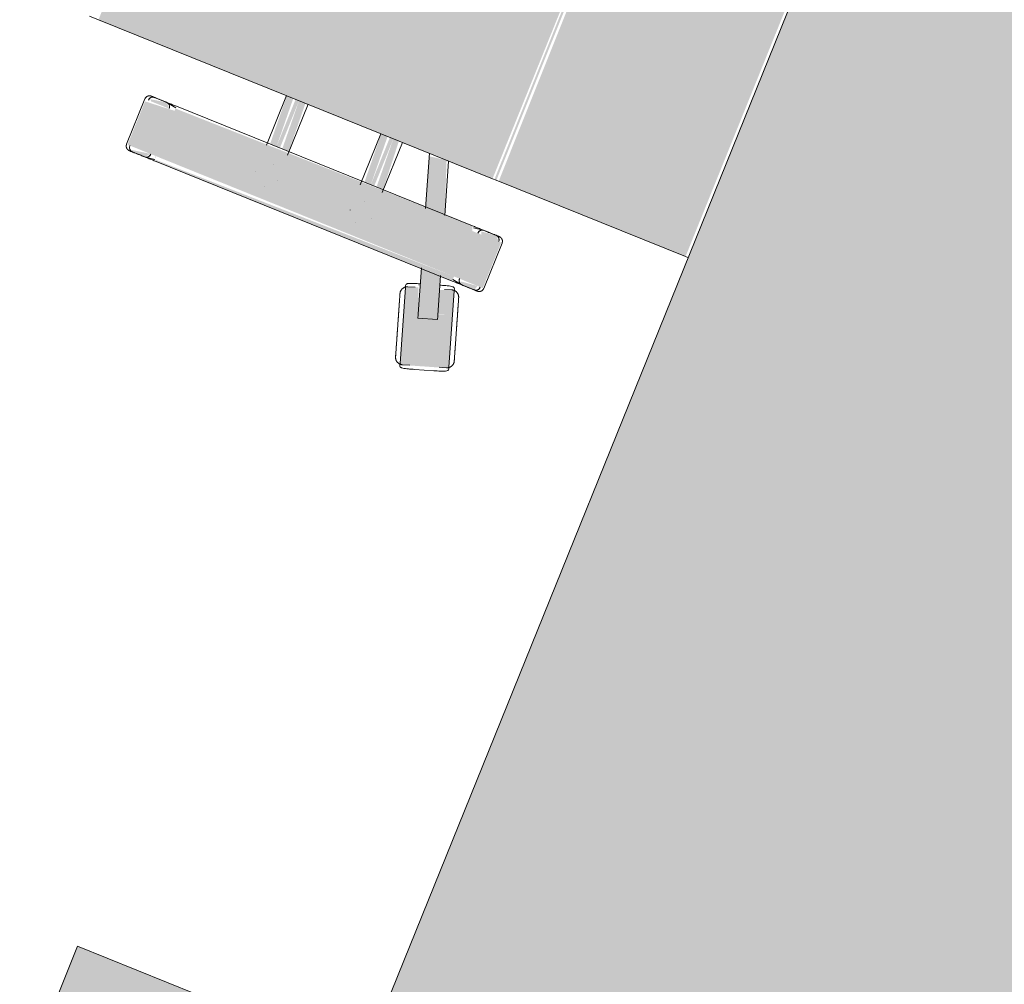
# Model space of a CAD drawing. Header units: millimetres. Extents: x -526411 to -400573, y 47353 to 130199.
# Tile 58 of 72: x -488543 to -487905, y 67045 to 67670. Entities that reach past the tile are written whole.
import ezdxf

# ---------------------------------------------------------------- set-up
doc = ezdxf.new("R2010")
doc.units = ezdxf.units.MM
doc.layers.add('I-FURN', color=30, linetype='Continuous', lineweight=18)

# ---------------------------------------------------------------- blocks, each defined once
blk = doc.blocks.new('80_KA_CE6_coupe werkplek 6P - 4 wp-2954123-3e Verdieping - Percelen telling LI')
at = {"layer": 'I-FURN'}
for points in [[(3402.58, -1902.36), (3502.58, -1902.36), (3502.58, 197.16), (3402.58, 197.16), (3402.58, -1376.64)], [(3502.58, -802.36), (5152.58, -802.36), (5152.58, -2.36), (3502.58, -2.36)]]:
    blk.add_hatch(color=122, dxfattribs=at).paths.add_polyline_path(points, flags=0)
for p, q in [((3502.58, 197.16), (3402.58, 197.16)), ((3502.58, -1902.36), (3502.58, 197.16)), ((5152.58, -2.36), (3502.58, -2.36))]:
    blk.add_line(p, q, dxfattribs=at)
blk = doc.blocks.new('82_3B_bureaustoel - directie vierkant - 82_3B_bureaustoel - directie vierkant-V47-3e Verdieping - Percelen telling LI')
at = {"layer": 'I-FURN'}
for points in [[(203.2, 238.17), (-203.2, 238.17), (-203.2, 106.04), (203.2, 107.69), (203.2, 197.67)], [(271.26, 124.06), (239.51, 124.06), (239.51, 104), (271.26, 104), (271.26, 120.38)], [(203.2, 106.04), (-203.2, 104.71), (-203.2, 103.38), (203.2, 104.71)], [(203.2, 103.38), (-203.2, 103.38), (-203.2, -171.84), (203.2, -171.84), (203.2, 90.61)], [(239.51, 104), (236.34, 102.72), (237.93, -104), (239.51, -104), (239.51, 27.71)], [(271.26, 104), (239.51, 104), (239.51, -104), (271.26, -104), (271.26, 40.53)], [(274.44, 104), (271.26, 104), (273.51, -104), (274.44, -102.72), (274.44, 102.95)], [(301.17, 104.53), (299.1, 103.86), (305.03, 92.65)], [(236.34, 40.26), (203.2, 38.03), (203.2, 34.13), (236.34, 35.77), (236.34, 40.22)], [(236.34, 34.13), (203.2, 34.13), (203.2, 31.75), (236.34, 31.75)], [(236.34, 31.75), (203.2, 30.11), (203.2, 25.62), (236.34, 27.34), (236.34, 30.2)], [(236.34, -25.62), (203.2, -27.26), (203.2, -31.75), (236.34, -30.11), (236.34, -25.67)], [(236.34, -31.75), (203.2, -31.75), (203.2, -34.13), (236.34, -34.13)], [(236.34, -34.13), (203.2, -35.77), (203.2, -40.26), (236.34, -38.62), (236.34, -35.68)], [(271.26, -104), (239.51, -104), (241, -124.06), (271.26, -124.06), (271.26, -108.21)], [(271.92, -104), (271.26, -104.33), (271.91, -104.07)]]:
    blk.add_hatch(color=122, dxfattribs=at).paths.add_polyline_path(points, flags=0)
h = blk.add_hatch(color=122, dxfattribs=at)
h.paths.add_polyline_path([(274.44, 119.44), (271.26, 120.38), (272.62, 109.06), (274.44, 110.74), (274.44, 117.98)], flags=0)
h.paths.add_polyline_path([(239.51, 122.36), (236.34, 119.1), (237.57, 109.56), (239.51, 110.35), (239.51, 120.38)], flags=0)
h = blk.add_hatch(color=122, dxfattribs=at)
h.paths.add_polyline_path([(294.86, 112.5), (279.21, 107.41), (282.86, 98.58), (298.44, 103.65)], flags=0)
h.paths.add_polyline_path([(327.63, 123.15), (294.86, 112.5), (302.36, 91.57), (286.45, 85.14), (289.73, 77.45), (337.44, 92.95)], flags=0)
h.paths.add_polyline_path([(285.28, 86.02), (284.81, 84.48), (285.69, 84.83)], flags=0)
h = blk.add_hatch(color=122, dxfattribs=at)
h.paths.add_polyline_path([(298.44, 103.65), (274.44, 95.85), (274.44, 82.49), (302.36, 91.57)], flags=0)
h.paths.add_polyline_path([(236.34, 83.47), (203.2, 71.28), (205.03, 59.94), (236.34, 70.11), (236.34, 74.67)], flags=0)
h = blk.add_hatch(color=122, dxfattribs=at)
h.paths.add_polyline_path([(274.44, -110.74), (271.26, -108.21), (273.42, -120.38), (274.44, -119.1), (274.44, -111.13)], flags=0)
h.paths.add_polyline_path([(239.51, -107.78), (236.34, -110.7), (238.42, -121.35), (239.51, -120.38), (239.51, -110.35)], flags=0)
for p, q in [((203.2, 239.71), (203.2, 238.17)), ((203.2, 238.17), (203.2, 106.04)), ((271.26, 124.72), (239.51, 124.72)), ((279.92, 107.64), (326.92, 122.92)), ((326.92, 122.92), (328.24, 123.34)), ((329.46, 117.06), (327.99, 121.59)), ((236.34, 119.44), (236.34, 110.7)), ((274.44, 110.74), (274.44, 119.44)), ((336.71, 102.73), (332.79, 114.81)), ((336.71, 102.73), (332.79, 114.81)), ((236.34, 111.36), (236.34, 110.7)), ((236.37, 110.29), (237.34, 104)), ((274.41, 110.32), (273.43, 104)), ((274.44, 110.74), (274.44, 111.4)), ((203.2, 106.04), (203.2, 103.38)), ((203.2, 103.38), (203.2, -171.84)), ((236.34, 104), (236.34, -104)), ((274.01, 95.71), (298.44, 103.65)), ((274.44, -104), (274.44, 104)), ((278.6, 107.21), (279.92, 107.64)), ((279.84, 105.95), (281.31, 101.42)), ((298.44, 103.65), (299.1, 103.86)), ((299.1, 103.86), (301.17, 104.53)), ((305.1, 92.46), (301.17, 104.53)), ((336.82, 94.42), (335.35, 98.95)), ((302.36, 91.57), (274.01, 82.36)), ((336.73, 92.72), (289.73, 77.45)), ((302.53, 91.62), (302.36, 91.57)), ((303.02, 91.78), (302.81, 91.71)), ((305.1, 92.45), (303.02, 91.78)), ((338.05, 93.15), (336.73, 92.72)), ((203.2, 72.7), (236.81, 83.62)), ((287.2, 83.3), (288.67, 78.77)), ((289.73, 77.45), (288.41, 77.02)), ((237.38, 70.45), (203.2, 59.35)), ((238.16, 40.48), (203.2, 40.48)), ((256.52, 40.48), (256.56, 40.48)), ((247.85, 31.77), (247.85, 31.75)), ((262.93, 31.77), (262.93, 31.81)), ((203.2, 25.4), (239, 25.4)), ((256.56, 25.4), (256.51, 25.4)), ((238.69, -25.4), (203.2, -25.4)), ((256.52, -25.4), (256.56, -25.4)), ((247.85, -31.77), (247.85, -31.81)), ((262.93, -31.77), (262.93, -31.75)), ((203.2, -40.48), (237.93, -40.48)), ((256.56, -40.48), (256.51, -40.48)), ((237.34, -104), (236.37, -110.29)), ((274.41, -110.32), (273.43, -104)), ((236.34, -110.7), (236.34, -119.44)), ((236.34, -110.7), (236.34, -111.36)), ((274.44, -119.44), (274.44, -110.74)), ((274.44, -111.4), (274.44, -110.74)), ((239.51, -124.72), (271.26, -124.72)), ((203.2, -171.84), (203.2, -178.18))]:
    blk.add_line(p, q, dxfattribs=at)
at = {"layer": 'I-FURN', "flags": 128}
for points in [[(236.34, 121.54), (236.34, 121.67), (236.35, 121.8), (236.36, 121.92), (236.38, 122.05), (236.4, 122.17), (236.43, 122.3), (236.46, 122.42), (236.5, 122.54), (236.54, 122.66), (236.59, 122.78), (236.64, 122.9), (236.7, 123.01), (236.76, 123.12), (236.82, 123.23), (236.89, 123.34), (236.97, 123.44), (237.05, 123.54), (237.13, 123.64), (237.21, 123.73), (237.3, 123.82), (237.39, 123.91), (237.49, 123.99), (237.59, 124.07), (237.69, 124.14), (237.8, 124.22), (237.91, 124.28), (238.02, 124.34), (238.13, 124.4), (238.25, 124.45), (238.36, 124.5), (238.48, 124.55), (238.6, 124.59), (238.73, 124.62), (238.85, 124.65), (238.97, 124.67), (239.1, 124.69), (239.23, 124.71), (239.35, 124.71), (239.48, 124.72), (239.51, 124.72)], [(236.34, 120.11), (236.34, 120.37), (236.34, 120.61), (236.34, 120.83), (236.34, 121.01), (236.34, 121.17), (236.34, 121.3), (236.34, 121.4), (236.34, 121.48), (236.34, 121.52), (236.34, 121.54)], [(236.34, 121.54), (236.34, 121.53), (236.34, 121.49), (236.34, 121.42), (236.34, 121.32), (236.34, 121.19), (236.34, 121.04), (236.34, 120.86), (236.34, 120.65), (236.34, 120.42), (236.34, 120.16), (236.34, 119.87), (236.34, 119.56), (236.34, 119.23), (236.34, 118.86), (236.34, 118.48), (236.34, 118.07), (236.34, 117.64), (236.34, 117.19), (236.34, 116.72), (236.34, 116.22), (236.34, 115.71), (236.34, 115.18), (236.34, 114.63), (236.34, 114.06), (236.34, 113.48), (236.34, 112.88), (236.34, 112.27), (236.34, 111.64), (236.34, 111.01), (236.34, 110.36), (236.34, 109.7), (236.34, 109.03), (236.34, 108.36), (236.34, 107.67), (236.34, 106.98), (236.34, 106.29), (236.34, 105.59), (236.34, 104.89), (236.34, 104.19), (236.34, 104)], [(271.26, 124.72), (271.39, 124.72), (271.52, 124.71), (271.64, 124.7), (271.77, 124.68), (271.89, 124.66), (272.02, 124.63), (272.14, 124.6), (272.26, 124.56), (272.38, 124.52), (272.5, 124.47), (272.62, 124.42), (272.73, 124.36), (272.84, 124.3), (272.95, 124.23), (273.06, 124.16), (273.16, 124.09), (273.26, 124.01), (273.36, 123.93), (273.45, 123.85), (273.54, 123.76), (273.63, 123.66), (273.71, 123.57), (273.79, 123.47), (273.86, 123.36), (273.94, 123.26), (274, 123.15), (274.06, 123.04), (274.12, 122.93), (274.17, 122.81), (274.22, 122.69), (274.27, 122.58), (274.31, 122.45), (274.34, 122.33), (274.37, 122.21), (274.39, 122.08), (274.41, 121.96), (274.43, 121.83), (274.43, 121.71), (274.44, 121.58), (274.44, 121.54)], [(274.44, 104), (274.44, 104.7), (274.44, 105.4), (274.44, 106.1), (274.44, 106.8), (274.44, 107.49), (274.44, 108.17), (274.44, 108.85), (274.44, 109.52), (274.44, 110.18), (274.44, 110.83), (274.44, 111.47), (274.44, 112.1), (274.44, 112.72), (274.44, 113.32), (274.44, 113.91), (274.44, 114.48), (274.44, 115.03), (274.44, 115.57), (274.44, 116.09), (274.44, 116.59), (274.44, 117.06), (274.44, 117.52), (274.44, 117.96), (274.44, 118.37), (274.44, 118.76), (274.44, 119.13), (274.44, 119.47), (274.44, 119.79), (274.44, 120.08), (274.44, 120.35), (274.44, 120.59), (274.44, 120.81), (274.44, 121), (274.44, 121.16), (274.44, 121.29), (274.44, 121.39), (274.44, 121.47), (274.44, 121.52), (274.44, 121.54)], [(274.44, 121.54), (274.44, 121.53), (274.44, 121.49), (274.44, 121.42), (274.44, 121.32), (274.44, 121.19), (274.44, 121.04), (274.44, 120.86), (274.44, 120.65), (274.44, 120.42), (274.44, 120.16), (274.44, 120.11)], [(302.44, 118.3), (303.22, 118.55), (304, 118.81), (304.78, 119.06), (305.56, 119.31), (306.33, 119.56), (307.09, 119.81), (307.84, 120.05), (308.59, 120.3), (309.33, 120.54), (310.05, 120.77), (310.77, 121), (311.47, 121.23), (312.15, 121.46), (312.82, 121.67), (313.48, 121.89), (314.11, 122.09), (314.73, 122.29), (315.33, 122.49), (315.91, 122.68), (316.46, 122.86), (317, 123.03), (317.51, 123.19), (317.99, 123.35), (318.45, 123.5), (318.89, 123.64), (319.3, 123.78), (319.68, 123.9), (320.04, 124.02), (320.36, 124.12), (320.66, 124.22), (320.93, 124.31), (321.17, 124.38), (321.38, 124.45), (321.56, 124.51), (321.7, 124.56), (321.82, 124.6), (321.91, 124.62), (321.96, 124.64), (321.99, 124.65)], [(321.99, 124.65), (321.97, 124.65), (321.93, 124.63), (321.85, 124.6), (321.74, 124.57), (321.6, 124.52), (321.43, 124.47), (321.23, 124.4), (321, 124.33), (320.74, 124.24), (320.45, 124.15), (320.13, 124.05), (319.78, 123.93), (319.4, 123.81), (319, 123.68), (318.57, 123.54), (318.12, 123.39), (317.64, 123.24), (317.14, 123.07), (316.61, 122.9), (316.06, 122.72), (315.49, 122.54), (314.9, 122.35), (314.28, 122.15), (313.65, 121.94), (313, 121.73), (312.34, 121.51), (311.65, 121.29), (310.96, 121.07), (310.25, 120.84), (309.52, 120.6), (308.79, 120.36), (308.05, 120.12), (307.29, 119.88), (306.53, 119.63), (305.76, 119.38), (304.99, 119.13), (304.21, 118.88), (303.43, 118.62), (302.65, 118.37), (302.44, 118.3)], [(321.99, 124.65), (322.17, 124.71), (322.35, 124.75), (322.54, 124.79), (322.73, 124.83), (322.92, 124.85), (323.11, 124.87), (323.3, 124.88), (323.49, 124.88), (323.68, 124.88), (323.87, 124.87), (324.06, 124.85), (324.25, 124.82), (324.43, 124.78), (324.62, 124.74), (324.8, 124.69), (324.98, 124.63), (325.16, 124.57), (325.34, 124.5), (325.51, 124.42), (325.68, 124.33), (325.85, 124.24), (326.01, 124.14), (326.17, 124.04), (326.33, 123.92), (326.48, 123.81), (326.62, 123.68), (326.76, 123.55), (326.9, 123.42), (327.02, 123.28), (327.15, 123.13), (327.27, 122.98), (327.38, 122.83), (327.48, 122.67), (327.58, 122.51), (327.67, 122.34), (327.76, 122.17), (327.84, 122), (327.91, 121.82), (327.97, 121.64), (327.99, 121.59)], [(302.44, 118.3), (301.66, 118.05), (300.88, 117.79), (300.1, 117.54), (299.33, 117.29), (298.56, 117.04), (297.8, 116.79), (297.04, 116.54), (296.29, 116.3), (295.56, 116.06), (294.83, 115.83), (294.12, 115.59), (293.42, 115.37), (292.73, 115.14), (292.06, 114.93), (291.41, 114.71), (290.77, 114.51), (290.15, 114.31), (289.55, 114.11), (288.98, 113.92), (288.42, 113.74), (287.89, 113.57), (287.38, 113.41), (286.89, 113.25), (286.43, 113.1), (286, 112.96), (285.59, 112.82), (285.2, 112.7), (284.85, 112.58), (284.52, 112.48), (284.22, 112.38), (283.96, 112.29), (283.72, 112.22), (283.51, 112.15), (283.33, 112.09), (283.18, 112.04), (283.06, 112), (282.98, 111.98), (282.92, 111.96), (282.9, 111.95)], [(282.9, 111.95), (282.91, 111.95), (282.96, 111.97), (283.04, 111.99), (283.15, 112.03), (283.29, 112.08), (283.46, 112.13), (283.66, 112.2), (283.89, 112.27), (284.15, 112.36), (284.44, 112.45), (284.76, 112.55), (285.11, 112.67), (285.48, 112.79), (285.88, 112.92), (286.31, 113.06), (286.76, 113.21), (287.24, 113.36), (287.75, 113.53), (288.27, 113.7), (288.82, 113.88), (289.4, 114.06), (289.99, 114.25), (290.6, 114.45), (291.23, 114.66), (291.88, 114.87), (292.55, 115.08), (293.23, 115.31), (293.93, 115.53), (294.64, 115.76), (295.36, 116), (296.09, 116.24), (296.84, 116.48), (297.59, 116.72), (298.35, 116.97), (299.12, 117.22), (299.89, 117.47), (300.67, 117.72), (301.45, 117.98), (302.23, 118.23), (302.44, 118.3)], [(279.84, 105.95), (279.78, 106.13), (279.74, 106.31), (279.7, 106.5), (279.66, 106.69), (279.64, 106.88), (279.62, 107.07), (279.61, 107.26), (279.61, 107.45), (279.61, 107.64), (279.62, 107.83), (279.64, 108.02), (279.67, 108.21), (279.71, 108.39), (279.75, 108.58), (279.8, 108.76), (279.86, 108.94), (279.92, 109.12), (279.99, 109.3), (280.07, 109.47), (280.16, 109.64), (280.25, 109.81), (280.35, 109.97), (280.45, 110.13), (280.56, 110.29), (280.68, 110.44), (280.81, 110.58), (280.94, 110.72), (281.07, 110.86), (281.21, 110.98), (281.36, 111.11), (281.51, 111.23), (281.66, 111.34), (281.82, 111.44), (281.98, 111.54), (282.15, 111.63), (282.32, 111.72), (282.49, 111.8), (282.67, 111.87), (282.85, 111.93), (282.9, 111.95)], [(336.82, 94.42), (336.87, 94.23), (336.92, 94.05), (336.96, 93.86), (337, 93.68), (337.02, 93.49), (337.04, 93.3), (337.05, 93.11), (337.05, 92.92), (337.05, 92.73), (337.03, 92.54), (337.01, 92.35), (336.99, 92.16), (336.95, 91.97), (336.91, 91.79), (336.86, 91.6), (336.8, 91.42), (336.74, 91.24), (336.67, 91.06), (336.59, 90.89), (336.5, 90.72), (336.41, 90.55), (336.31, 90.39), (336.2, 90.23), (336.09, 90.08), (335.98, 89.93), (335.85, 89.78), (335.72, 89.64), (335.59, 89.51), (335.45, 89.38), (335.3, 89.26), (335.15, 89.14), (335, 89.03), (334.84, 88.92), (334.68, 88.82), (334.51, 88.73), (334.34, 88.65), (334.17, 88.57), (333.99, 88.5), (333.81, 88.43), (333.76, 88.42)], [(333.76, 88.42), (333.75, 88.41), (333.7, 88.4), (333.62, 88.37), (333.51, 88.33), (333.37, 88.29), (333.2, 88.23), (333, 88.17), (332.77, 88.09), (332.51, 88.01), (332.22, 87.91), (331.9, 87.81), (331.55, 87.7), (331.18, 87.58), (330.78, 87.45), (330.35, 87.31), (329.89, 87.16), (329.41, 87), (328.91, 86.84), (328.38, 86.67), (327.83, 86.49), (327.26, 86.3), (326.67, 86.11), (326.06, 85.91), (325.43, 85.71), (324.78, 85.5), (324.11, 85.28), (323.43, 85.06), (322.73, 84.83), (322.02, 84.6), (321.3, 84.37), (320.56, 84.13), (319.82, 83.89), (319.07, 83.64), (318.31, 83.39), (317.54, 83.14), (316.77, 82.89), (315.99, 82.64), (315.21, 82.39), (314.43, 82.13), (314.22, 82.06)], [(314.22, 82.06), (315, 82.32), (315.78, 82.57), (316.56, 82.82), (317.33, 83.08), (318.1, 83.33), (318.86, 83.57), (319.62, 83.82), (320.36, 84.06), (321.1, 84.3), (321.83, 84.54), (322.54, 84.77), (323.24, 85), (323.93, 85.22), (324.6, 85.44), (325.25, 85.65), (325.89, 85.86), (326.51, 86.06), (327.1, 86.25), (327.68, 86.44), (328.24, 86.62), (328.77, 86.79), (329.28, 86.96), (329.77, 87.12), (330.23, 87.27), (330.66, 87.41), (331.07, 87.54), (331.45, 87.67), (331.81, 87.78), (332.14, 87.89), (332.43, 87.98), (332.7, 88.07), (332.94, 88.15), (333.15, 88.22), (333.33, 88.27), (333.48, 88.32), (333.59, 88.36), (333.68, 88.39), (333.74, 88.41), (333.76, 88.41)], [(294.67, 75.71), (294.49, 75.66), (294.3, 75.61), (294.12, 75.57), (293.93, 75.54), (293.74, 75.51), (293.55, 75.49), (293.36, 75.48), (293.17, 75.48), (292.98, 75.49), (292.79, 75.5), (292.6, 75.52), (292.41, 75.55), (292.23, 75.58), (292.04, 75.62), (291.86, 75.67), (291.67, 75.73), (291.49, 75.8), (291.32, 75.87), (291.14, 75.95), (290.97, 76.03), (290.81, 76.12), (290.65, 76.22), (290.49, 76.33), (290.33, 76.44), (290.18, 76.56), (290.04, 76.68), (289.9, 76.81), (289.76, 76.95), (289.63, 77.09), (289.51, 77.23), (289.39, 77.38), (289.28, 77.53), (289.18, 77.69), (289.08, 77.86), (288.99, 78.02), (288.9, 78.19), (288.82, 78.37), (288.75, 78.54), (288.69, 78.72), (288.67, 78.77)], [(314.22, 82.06), (313.43, 81.81), (312.65, 81.56), (311.88, 81.3), (311.1, 81.05), (310.33, 80.8), (309.57, 80.55), (308.81, 80.31), (308.07, 80.07), (307.33, 79.83), (306.6, 79.59), (305.89, 79.36), (305.19, 79.13), (304.5, 78.91), (303.83, 78.69), (303.18, 78.48), (302.54, 78.27), (301.93, 78.07), (301.33, 77.88), (300.75, 77.69), (300.19, 77.51), (299.66, 77.34), (299.15, 77.17), (298.67, 77.01), (298.2, 76.86), (297.77, 76.72), (297.36, 76.59), (296.98, 76.46), (296.62, 76.35), (296.3, 76.24), (296, 76.15), (295.73, 76.06), (295.49, 75.98), (295.28, 75.91), (295.1, 75.85), (294.95, 75.81), (294.84, 75.77), (294.75, 75.74), (294.7, 75.72), (294.67, 75.71)], [(294.67, 75.71), (294.69, 75.72), (294.73, 75.73), (294.81, 75.76), (294.92, 75.79), (295.06, 75.84), (295.23, 75.9), (295.43, 75.96), (295.66, 76.04), (295.92, 76.12), (296.21, 76.22), (296.53, 76.32), (296.88, 76.43), (297.25, 76.55), (297.66, 76.68), (298.08, 76.82), (298.54, 76.97), (299.02, 77.13), (299.52, 77.29), (300.05, 77.46), (300.6, 77.64), (301.17, 77.83), (301.76, 78.02), (302.37, 78.22), (303.01, 78.42), (303.66, 78.63), (304.32, 78.85), (305, 79.07), (305.7, 79.3), (306.41, 79.53), (307.13, 79.76), (307.87, 80), (308.61, 80.24), (309.37, 80.49), (310.13, 80.74), (310.89, 80.99), (311.67, 81.24), (312.44, 81.49), (313.22, 81.74), (314, 82), (314.22, 82.06)], [(236.34, -104), (236.34, -104.7), (236.34, -105.4), (236.34, -106.1), (236.34, -106.8), (236.34, -107.49), (236.34, -108.17), (236.34, -108.85), (236.34, -109.52), (236.34, -110.18), (236.34, -110.83), (236.34, -111.47), (236.34, -112.1), (236.34, -112.72), (236.34, -113.32), (236.34, -113.91), (236.34, -114.48), (236.34, -115.03), (236.34, -115.57), (236.34, -116.09), (236.34, -116.59), (236.34, -117.06), (236.34, -117.52), (236.34, -117.96), (236.34, -118.37), (236.34, -118.76), (236.34, -119.13), (236.34, -119.47), (236.34, -119.79), (236.34, -120.08), (236.34, -120.35), (236.34, -120.59), (236.34, -120.81), (236.34, -121), (236.34, -121.16), (236.34, -121.29), (236.34, -121.39), (236.34, -121.47), (236.34, -121.52), (236.34, -121.54)], [(274.44, -121.54), (274.44, -121.53), (274.44, -121.49), (274.44, -121.42), (274.44, -121.32), (274.44, -121.19), (274.44, -121.04), (274.44, -120.86), (274.44, -120.65), (274.44, -120.42), (274.44, -120.16), (274.44, -119.87), (274.44, -119.56), (274.44, -119.23), (274.44, -118.86), (274.44, -118.48), (274.44, -118.07), (274.44, -117.64), (274.44, -117.19), (274.44, -116.72), (274.44, -116.22), (274.44, -115.71), (274.44, -115.18), (274.44, -114.63), (274.44, -114.06), (274.44, -113.48), (274.44, -112.88), (274.44, -112.27), (274.44, -111.64), (274.44, -111.01), (274.44, -110.36), (274.44, -109.7), (274.44, -109.03), (274.44, -108.36), (274.44, -107.67), (274.44, -106.98), (274.44, -106.29), (274.44, -105.59), (274.44, -104.89), (274.44, -104.19), (274.44, -104)], [(236.34, -121.54), (236.34, -121.53), (236.34, -121.49), (236.34, -121.42), (236.34, -121.32), (236.34, -121.19), (236.34, -121.04), (236.34, -120.86), (236.34, -120.65), (236.34, -120.42), (236.34, -120.16), (236.34, -120.11)], [(274.44, -120.11), (274.44, -120.37), (274.44, -120.61), (274.44, -120.83), (274.44, -121.01), (274.44, -121.17), (274.44, -121.3), (274.44, -121.4), (274.44, -121.48), (274.44, -121.52), (274.44, -121.54)], [(239.51, -124.72), (239.39, -124.72), (239.26, -124.71), (239.13, -124.7), (239.01, -124.68), (238.88, -124.66), (238.76, -124.63), (238.64, -124.6), (238.52, -124.56), (238.4, -124.52), (238.28, -124.47), (238.16, -124.42), (238.05, -124.36), (237.94, -124.3), (237.83, -124.23), (237.72, -124.16), (237.62, -124.09), (237.52, -124.01), (237.42, -123.93), (237.33, -123.85), (237.24, -123.76), (237.15, -123.66), (237.07, -123.57), (236.99, -123.47), (236.91, -123.36), (236.84, -123.26), (236.78, -123.15), (236.71, -123.04), (236.66, -122.93), (236.6, -122.81), (236.55, -122.69), (236.51, -122.58), (236.47, -122.45), (236.44, -122.33), (236.41, -122.21), (236.39, -122.08), (236.37, -121.96), (236.35, -121.83), (236.34, -121.71), (236.34, -121.58), (236.34, -121.54)], [(274.44, -121.54), (274.44, -121.67), (274.43, -121.8), (274.42, -121.92), (274.4, -122.05), (274.38, -122.17), (274.35, -122.3), (274.32, -122.42), (274.28, -122.54), (274.24, -122.66), (274.19, -122.78), (274.14, -122.9), (274.08, -123.01), (274.02, -123.12), (273.95, -123.23), (273.88, -123.34), (273.81, -123.44), (273.73, -123.54), (273.65, -123.64), (273.57, -123.73), (273.48, -123.82), (273.38, -123.91), (273.29, -123.99), (273.19, -124.07), (273.08, -124.14), (272.98, -124.22), (272.87, -124.28), (272.76, -124.34), (272.65, -124.4), (272.53, -124.45), (272.41, -124.5), (272.3, -124.55), (272.17, -124.59), (272.05, -124.62), (271.93, -124.65), (271.8, -124.67), (271.68, -124.69), (271.55, -124.71), (271.43, -124.71), (271.3, -124.72), (271.26, -124.72)]]:
    blk.add_lwpolyline(points, dxfattribs=at)
at = {"layer": 'I-FURN'}
for centre, major_axis, ratio, start_param, end_param in [((239.51, 119.44), (-3.17, 0), 0.918218, 4.712389, 6.283185), ((239.51, 119.44), (-3.17, 0), 0.918252, 4.974188, 6.283185), ((271.26, 119.44), (-3.17, 0), 0.918218, 3.141593, 4.712389), ((271.26, 119.44), (3.17, 0), 0.918252, 0, 1.308997), ((239.51, 110.7), (-3.17, 0), 0.918218, 0, 1.570796), ((239.51, 110.7), (3.18, 0), 0.918252, 3.141593, 4.45059), ((271.22, 110.74), (-3.22, 0), 0.918252, 1.570796, 3.141593), ((271.22, 110.74), (3.22, 0), 0.918218, 4.727082, 6.283185), ((239.51, -110.7), (3.17, 0), 0.918218, 1.570796, 3.141593), ((239.51, -110.7), (3.17, 0), 0.918252, 1.832596, 3.141593), ((271.22, -110.74), (3.22, 0), 0.918218, 0, 1.570796), ((271.22, -110.74), (3.22, 0), 0.918252, 0, 1.308997), ((239.51, -119.44), (3.17, 0), 0.918218, 3.141593, 4.712389), ((239.51, -119.44), (3.17, 0), 0.918252, 3.141593, 4.45059), ((271.26, -119.44), (3.17, 0), 0.918218, 4.712389, 6.283185), ((271.26, -119.44), (3.18, 0), 0.918252, 4.974188, 6.283185)]:
    blk.add_ellipse(centre, major_axis=major_axis, ratio=ratio, start_param=start_param, end_param=end_param, dxfattribs=at)
for points, knots in [([(332.79, 114.81), (332.33, 116.2), (331.68, 118.23), (330.85, 120.54), (330.14, 122.17), (329.29, 123.33), (328.6, 123.46), (328.24, 123.34)], [0, 0, 0, 0, 0.285714, 0.428571, 0.571429, 0.785714, 1, 1, 1, 1]), ([(278.6, 107.21), (278.12, 107.06), (277.72, 106.46), (277.81, 104.9), (278.19, 103.16), (278.94, 100.71), (279.6, 98.68), (279.94, 97.64)], [0, 0, 0, 0, 0.285714, 0.428571, 0.571429, 0.785714, 1, 1, 1, 1]), ([(338.05, 93.15), (338.35, 93.26), (338.66, 93.54), (338.85, 94.13), (338.9, 94.86), (338.71, 96.18), (338.28, 97.8), (337.86, 99.17), (337.39, 100.64), (336.99, 101.86), (336.71, 102.73)], [0, 0, 0, 0, 0.166667, 0.25, 0.333333, 0.5, 0.666667, 0.75, 0.833333, 1, 1, 1, 1]), ([(283.87, 85.56), (284.15, 84.69), (284.54, 83.47), (285.03, 82), (285.49, 80.65), (286.09, 79.08), (286.72, 77.91), (287.19, 77.35), (287.69, 76.98), (288.11, 76.94), (288.41, 77.02)], [0, 0, 0, 0, 0.166667, 0.25, 0.333333, 0.5, 0.666667, 0.75, 0.833333, 1, 1, 1, 1])]:
    blk.add_open_spline(points, degree=3, knots=knots, dxfattribs=at)

msp = doc.modelspace()

# ---------------------------------------------------------------- block references
at = {"layer": 'I-FURN'}
for name, p, rotation in [('80_KA_CE6_coupe werkplek 6P - 4 wp-2954123-3e Verdieping - Percelen telling LI', (-489634.63, 63747.95), 68.00167584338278), ('82_3B_bureaustoel - directie vierkant - 82_3B_bureaustoel - directie vierkant-V47-3e Verdieping - Percelen telling LI', (-488256.42, 67793.85), 248.001675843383)]:
    msp.add_blockref(name, p, dxfattribs=dict(at, rotation=rotation))

doc.saveas('drawing.dxf')
